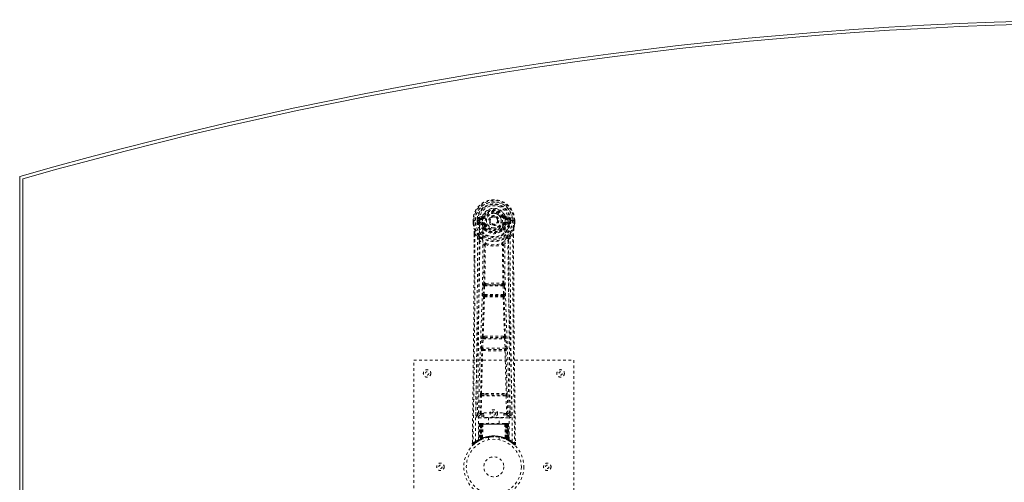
# Model space of a CAD drawing. Header units: inches. Extents: x 18.1 to 101.6, y 32.1 to 79.6.
# Tile 2 of 4: x 18.1 to 54.9, y 62.2 to 79.6. Entities that reach past the tile are written whole.
import ezdxf

# ---------------------------------------------------------------- set-up
doc = ezdxf.new("R2010")
doc.units = ezdxf.units.IN
doc.header["$MEASUREMENT"] = 0
doc.linetypes.add('SLD-Dashed', pattern=[0.075, 0.05, -0.025])
doc.linetypes.add('SLD-Solid', pattern=[0])

msp = doc.modelspace()

# ---------------------------------------------------------------- linework, layer by layer
at = {"color": 7, "linetype": 'SLD-Solid', "lineweight": 15}
for p, q in [((18.07, 37.95), (18.07, 73.7)), ((18.189, 73.611), (18.189, 38.039)), ((18.189, 38.039), (18.189, 73.611))]:
    msp.add_line(p, q, dxfattribs=at)
at = {"color": 7, "linetype": 'SLD-Dashed', "lineweight": 0}
for p, q in [((35.045, 72.059), (35.041, 72.058)), ((35.041, 72.058), (35.041, 71.942)), ((35.041, 71.942), (35.041, 71.938)), ((35.042, 72.059), (35.042, 71.942)), ((35.098, 72.058), (35.045, 72.059)), ((35.07, 72.056), (35.07, 71.942)), ((35.121, 72.058), (35.098, 72.058)), ((35.279, 72.058), (35.121, 72.058)), ((35.192, 71.985), (35.192, 72.056)), ((35.192, 71.985), (35.222, 71.986)), ((35.192, 71.985), (35.192, 71.985)), ((35.227, 72.056), (35.222, 72.056)), ((35.222, 72.056), (35.222, 71.986)), ((35.222, 71.985), (35.227, 71.967)), ((35.227, 71.977), (35.227, 72.056)), ((35.227, 71.967), (35.227, 71.977)), ((35.233, 71.94), (35.237, 71.936)), ((35.237, 71.936), (35.237, 71.935)), ((35.237, 71.936), (35.237, 71.935)), ((35.248, 71.924), (35.237, 71.935)), ((35.364, 72.199), (35.245, 72.176)), ((35.248, 71.924), (35.362, 71.904)), ((35.262, 71.988), (35.262, 71.958)), ((35.262, 71.988), (35.392, 71.988)), ((35.392, 71.933), (35.262, 71.958)), ((35.262, 71.958), (35.392, 71.958)), ((35.275, 72.14), (35.392, 72.16)), ((35.275, 72.14), (35.275, 72.11)), ((35.392, 72.14), (35.275, 72.14)), ((35.392, 72.11), (35.275, 72.11)), ((35.392, 72.16), (35.392, 72.14)), ((35.392, 72.11), (35.392, 72.14)), ((35.392, 71.988), (35.392, 71.958)), ((35.392, 71.933), (35.392, 71.958)), ((35.452, 72.204), (35.397, 72.227)), ((35.397, 72.093), (35.397, 72.095)), ((35.474, 71.903), (35.447, 71.892)), ((35.452, 72.204), (35.474, 72.194)), ((35.977, 72.049), (35.976, 72.033)), ((35.977, 72.057), (35.977, 72.049)), ((36.167, 72.194), (36.189, 72.204)), ((36.194, 71.892), (36.167, 71.903)), ((36.189, 72.204), (36.193, 72.196)), ((36.244, 72.095), (36.244, 72.093)), ((36.249, 72.16), (36.366, 72.14)), ((36.249, 72.16), (36.249, 72.14)), ((36.366, 72.14), (36.249, 72.14)), ((36.249, 72.11), (36.249, 72.14)), ((36.366, 72.11), (36.249, 72.11)), ((36.249, 71.988), (36.249, 71.958)), ((36.249, 71.988), (36.379, 71.988)), ((36.379, 71.958), (36.249, 71.933)), ((36.249, 71.933), (36.249, 71.958)), ((36.249, 71.958), (36.379, 71.958)), ((36.396, 72.176), (36.277, 72.199)), ((36.279, 71.904), (36.393, 71.924)), ((36.52, 72.058), (36.362, 72.058)), ((36.366, 72.11), (36.366, 72.14)), ((36.379, 71.958), (36.379, 71.988)), ((36.404, 71.936), (36.393, 71.924)), ((36.393, 71.924), (36.393, 71.924)), ((36.393, 71.924), (36.393, 71.924)), ((36.404, 71.936), (36.407, 71.94)), ((36.414, 72.056), (36.419, 72.056)), ((36.414, 71.977), (36.414, 72.056)), ((36.419, 71.985), (36.414, 71.967)), ((36.414, 71.967), (36.414, 71.977)), ((36.419, 71.986), (36.419, 72.056)), ((36.419, 71.986), (36.449, 71.985)), ((36.449, 72.056), (36.449, 71.985)), ((36.449, 72.056), (36.449, 72.056)), ((36.449, 71.985), (36.449, 71.985)), ((36.543, 72.058), (36.52, 72.058)), ((36.596, 72.059), (36.543, 72.058)), ((36.57, 71.942), (36.57, 72.056)), ((36.6, 72.058), (36.596, 72.059)), ((36.599, 71.942), (36.599, 72.059)), ((36.6, 72.058), (36.6, 71.942)), ((36.6, 71.938), (36.6, 71.942)), ((35.083, 71.557), (35.08, 70.633)), ((35.084, 70.633), (35.084, 71.557)), ((35.113, 71.556), (35.209, 71.44)), ((35.452, 71.742), (35.452, 71.761)), ((35.471, 71.697), (35.46, 71.714)), ((35.475, 71.766), (35.476, 71.748)), ((36.165, 71.748), (36.165, 71.766)), ((36.181, 71.714), (36.169, 71.697)), ((36.189, 71.742), (36.189, 71.761)), ((36.432, 71.44), (36.528, 71.556)), ((36.556, 71.503), (36.557, 71.557)), ((36.558, 71.557), (36.558, 71.504)), ((35.493, 71.138), (35.493, 71.138)), ((36.148, 71.138), (36.148, 71.138)), ((35.521, 69.698), (35.481, 69.698)), ((36.16, 69.698), (36.12, 69.698)), ((35.41, 69.285), (35.427, 69.602)), ((35.455, 69.283), (35.471, 69.6)), ((35.471, 69.6), (36.17, 69.6)), ((35.49, 69.644), (35.529, 69.645)), ((36.112, 69.645), (35.529, 69.645)), ((36.112, 69.645), (36.151, 69.644)), ((36.17, 69.6), (36.186, 69.283)), ((36.231, 69.285), (36.214, 69.602)), ((35.434, 69.191), (35.419, 69.195)), ((36.186, 69.283), (35.455, 69.283)), ((35.478, 69.233), (35.464, 69.238)), ((35.464, 69.238), (36.177, 69.238)), ((36.177, 69.238), (36.163, 69.233)), ((36.207, 69.191), (36.221, 69.195)), ((35.355, 67.267), (35.372, 67.62)), ((35.4, 67.265), (35.417, 67.617)), ((35.417, 67.617), (36.224, 67.617)), ((35.455, 67.714), (35.422, 67.713)), ((35.464, 67.662), (35.432, 67.662)), ((36.177, 67.662), (35.464, 67.662)), ((36.177, 67.662), (36.209, 67.662)), ((36.219, 67.713), (36.186, 67.714)), ((36.224, 67.617), (36.241, 67.265)), ((36.286, 67.267), (36.269, 67.62)), ((35.362, 67.177), (35.37, 67.174)), ((36.241, 67.265), (35.4, 67.265)), ((35.414, 67.217), (35.406, 67.22)), ((35.406, 67.22), (36.235, 67.22)), ((36.235, 67.22), (36.227, 67.217)), ((36.271, 67.174), (36.279, 67.177)), ((32.82, 66.825), (38.82, 66.825)), ((32.82, 58.825), (32.82, 66.825)), ((38.82, 66.825), (38.82, 58.825)), ((35.302, 64.822), (35.317, 65.483)), ((35.346, 64.821), (35.362, 65.482)), ((35.359, 65.567), (35.516, 65.574)), ((35.362, 65.482), (36.279, 65.482)), ((35.37, 65.523), (35.523, 65.525)), ((35.523, 65.525), (36.118, 65.525)), ((36.118, 65.525), (36.271, 65.523)), ((36.125, 65.574), (36.282, 65.567)), ((36.279, 65.482), (36.294, 64.821)), ((36.339, 64.822), (36.324, 65.483)), ((35.212, 65.055), (35.208, 64.767)), ((36.433, 64.767), (36.429, 65.055)), ((35.208, 64.765), (35.209, 64.757)), ((35.253, 64.719), (35.253, 64.659)), ((35.44, 64.719), (35.253, 64.719)), ((35.253, 64.659), (36.388, 64.659)), ((35.346, 64.776), (35.346, 64.821)), ((35.346, 64.821), (35.44, 64.821)), ((35.346, 64.776), (35.44, 64.776)), ((35.44, 64.852), (36.19, 64.852)), ((35.44, 64.672), (35.44, 64.852)), ((36.19, 64.672), (35.44, 64.672)), ((35.625, 64.672), (35.625, 64.45)), ((36.015, 64.45), (36.015, 64.672)), ((36.19, 64.852), (36.19, 64.672)), ((36.19, 64.821), (36.294, 64.821)), ((36.19, 64.776), (36.294, 64.776)), ((36.388, 64.719), (36.19, 64.719)), ((36.294, 64.776), (36.294, 64.821)), ((36.388, 64.659), (36.388, 64.719)), ((36.432, 64.757), (36.433, 64.765)), ((35.275, 64.421), (35.253, 63.815)), ((35.288, 64.421), (35.267, 63.823)), ((35.288, 64.421), (35.275, 64.421)), ((35.309, 64.424), (35.286, 63.831)), ((35.306, 64.421), (35.286, 63.834)), ((35.373, 64.421), (35.306, 64.421)), ((35.314, 64.421), (35.313, 63.864)), ((35.321, 64.45), (35.314, 64.45)), ((35.321, 64.421), (35.314, 64.421)), ((35.328, 64.45), (35.318, 64.45)), ((35.321, 64.421), (36.32, 64.421)), ((35.321, 63.868), (35.321, 64.421)), ((35.327, 63.87), (35.327, 64.421)), ((35.327, 64.421), (35.334, 64.421)), ((35.334, 64.45), (35.328, 64.45)), ((35.334, 64.421), (35.334, 63.874)), ((36.307, 64.421), (35.334, 64.421)), ((35.39, 64.45), (35.336, 64.45)), ((35.346, 64.421), (35.345, 63.879)), ((35.352, 64.45), (35.346, 64.45)), ((35.352, 64.421), (35.346, 64.421)), ((35.352, 64.45), (35.39, 64.45)), ((35.352, 64.421), (36.289, 64.421)), ((35.352, 63.882), (35.352, 64.421)), ((35.354, 63.87), (35.373, 64.421)), ((35.374, 64.421), (35.355, 63.87)), ((35.373, 64.421), (35.374, 64.421)), ((35.404, 64.421), (35.4, 63.899)), ((35.412, 64.45), (35.404, 64.45)), ((36.236, 64.421), (35.404, 64.421)), ((36.229, 64.45), (35.412, 64.45)), ((36.237, 64.45), (36.229, 64.45)), ((36.236, 64.421), (36.241, 63.899)), ((36.305, 64.45), (36.251, 64.45)), ((36.251, 64.45), (36.289, 64.45)), ((36.286, 63.87), (36.267, 64.421)), ((36.267, 64.421), (36.267, 64.421)), ((36.267, 64.421), (36.287, 63.87)), ((36.335, 64.421), (36.267, 64.421)), ((36.295, 64.45), (36.289, 64.45)), ((36.295, 64.421), (36.289, 64.421)), ((36.289, 64.421), (36.289, 63.882)), ((36.296, 63.879), (36.295, 64.421)), ((36.313, 64.45), (36.307, 64.45)), ((36.307, 63.874), (36.307, 64.421)), ((36.307, 64.421), (36.314, 64.421)), ((36.323, 64.45), (36.313, 64.45)), ((36.314, 64.421), (36.314, 63.87)), ((36.327, 64.45), (36.319, 64.45)), ((36.327, 64.421), (36.32, 64.421)), ((36.32, 64.421), (36.32, 63.868)), ((36.328, 63.864), (36.327, 64.421)), ((36.355, 63.831), (36.332, 64.424)), ((36.335, 64.421), (36.355, 63.834)), ((36.353, 64.421), (36.374, 63.823)), ((36.366, 64.421), (36.353, 64.421)), ((36.366, 64.421), (36.387, 63.815)), ((35.239, 63.791), (35.252, 63.799)), ((35.253, 63.815), (35.267, 63.823)), ((35.27, 63.809), (35.337, 63.843)), ((35.286, 63.834), (35.354, 63.87)), ((35.313, 63.864), (35.321, 63.868)), ((35.326, 63.838), (35.313, 63.864)), ((35.326, 63.838), (35.317, 63.834)), ((35.333, 63.842), (35.326, 63.838)), ((35.334, 63.874), (35.327, 63.87)), ((35.339, 63.844), (35.327, 63.87)), ((35.331, 63.84), (35.339, 63.844)), ((35.346, 63.847), (35.334, 63.874)), ((35.337, 63.843), (35.338, 63.844)), ((35.338, 63.844), (35.345, 63.847)), ((35.345, 63.879), (35.352, 63.882)), ((35.357, 63.853), (35.345, 63.879)), ((35.355, 63.87), (35.354, 63.87)), ((35.363, 63.855), (35.357, 63.853)), ((35.62, 63.932), (35.62, 63.836)), ((36.02, 63.836), (36.02, 63.932)), ((36.289, 63.882), (36.277, 63.855)), ((36.284, 63.853), (36.277, 63.855)), ((36.296, 63.879), (36.284, 63.853)), ((36.287, 63.87), (36.286, 63.87)), ((36.287, 63.87), (36.355, 63.834)), ((36.289, 63.882), (36.296, 63.879)), ((36.307, 63.874), (36.295, 63.847)), ((36.314, 63.87), (36.302, 63.844)), ((36.303, 63.844), (36.304, 63.843)), ((36.304, 63.843), (36.318, 63.836)), ((36.314, 63.87), (36.307, 63.874)), ((36.32, 63.868), (36.308, 63.842)), ((36.315, 63.838), (36.308, 63.842)), ((36.328, 63.864), (36.315, 63.838)), ((36.341, 63.825), (36.315, 63.838)), ((36.32, 63.868), (36.328, 63.864)), ((36.335, 63.827), (36.37, 63.809)), ((36.374, 63.823), (36.387, 63.815)), ((36.383, 63.803), (36.396, 63.795)), ((36.389, 63.799), (36.402, 63.791)), ((35.015, 63.75), (35.014, 63.684)), ((35.015, 63.75), (35.014, 63.683)), ((35.014, 63.683), (35.044, 63.683)), ((35.016, 63.747), (35.015, 63.683)), ((35.063, 63.662), (35.105, 63.696)), ((36.536, 63.696), (36.578, 63.662)), ((36.597, 63.683), (36.577, 63.661)), ((36.627, 63.684), (36.626, 63.751))]:
    msp.add_line(p, q, dxfattribs=at)
at = {"color": 7, "linetype": 'SLD-Dashed', "lineweight": 0, "flags": 128}
for points in [[(35.397, 72.095), (35.403, 72.172), (35.426, 72.246), (35.465, 72.315), (35.519, 72.375), (35.584, 72.424), (35.658, 72.46), (35.738, 72.482), (35.82, 72.489), (35.903, 72.482), (35.983, 72.46), (36.057, 72.424), (36.122, 72.375), (36.176, 72.315), (36.215, 72.246), (36.238, 72.172), (36.244, 72.095)], [(35.041, 72.058), (35.041, 72.058), (35.042, 72.058), (35.044, 72.058), (35.048, 72.057), (35.052, 72.057), (35.058, 72.057), (35.064, 72.056), (35.07, 72.056)], [(35.041, 71.942), (35.054, 71.845), (35.07, 71.768)], [(35.041, 71.938), (35.042, 71.938), (35.044, 71.938), (35.047, 71.939), (35.05, 71.939), (35.055, 71.94), (35.06, 71.941), (35.065, 71.941), (35.07, 71.942)], [(35.07, 71.942), (35.064, 71.942), (35.058, 71.942), (35.052, 71.942), (35.048, 71.942), (35.044, 71.942), (35.042, 71.942), (35.041, 71.942), (35.041, 71.942)], [(35.041, 71.938), (35.053, 71.848), (35.071, 71.757)], [(35.133, 63.777), (35.14, 64.824), (35.159, 65.869), (35.189, 66.911), (35.224, 67.949), (35.258, 68.983), (35.283, 70.013), (35.292, 71.038), (35.279, 72.058)], [(35.222, 71.985), (35.222, 71.986), (35.222, 71.986)], [(35.227, 71.977), (35.243, 71.985), (35.262, 71.988)], [(35.275, 72.11), (35.252, 72.114), (35.232, 72.127)], [(35.242, 63.833), (35.25, 64.877), (35.272, 65.92), (35.303, 66.96), (35.341, 67.995), (35.377, 69.026), (35.403, 70.053), (35.411, 71.075), (35.397, 72.092)], [(35.39, 71.881), (35.376, 71.898), (35.362, 71.904)], [(35.452, 71.761), (35.419, 71.813), (35.39, 71.881)], [(35.392, 72.16), (35.429, 72.174), (35.442, 72.188)], [(35.442, 72.188), (35.447, 72.195), (35.452, 72.204)], [(35.447, 71.892), (35.474, 71.828), (35.504, 71.779)], [(35.501, 72.183), (35.496, 72.185), (35.491, 72.187), (35.486, 72.189), (35.482, 72.191), (35.479, 72.192), (35.476, 72.193), (35.474, 72.194), (35.474, 72.194)], [(35.501, 71.915), (35.496, 71.913), (35.491, 71.91), (35.486, 71.908), (35.482, 71.907), (35.479, 71.905), (35.476, 71.904), (35.474, 71.903), (35.474, 71.903)], [(36.137, 71.779), (36.167, 71.828), (36.194, 71.892)], [(36.139, 72.183), (36.145, 72.185), (36.15, 72.187), (36.155, 72.189), (36.159, 72.191), (36.162, 72.192), (36.165, 72.193), (36.166, 72.194), (36.167, 72.194)], [(36.139, 71.915), (36.145, 71.913), (36.15, 71.91), (36.155, 71.908), (36.159, 71.907), (36.162, 71.905), (36.165, 71.904), (36.166, 71.903), (36.167, 71.903)], [(36.189, 71.761), (36.221, 71.813), (36.251, 71.881)], [(36.399, 63.833), (36.39, 64.877), (36.369, 65.921), (36.337, 66.96), (36.3, 67.996), (36.264, 69.027), (36.237, 70.054), (36.229, 71.076), (36.244, 72.092)], [(36.251, 71.881), (36.265, 71.898), (36.279, 71.904)], [(36.508, 63.777), (36.501, 64.824), (36.481, 65.869), (36.452, 66.911), (36.417, 67.949), (36.383, 68.983), (36.357, 70.013), (36.349, 71.038), (36.361, 72.058)], [(36.409, 72.127), (36.389, 72.114), (36.366, 72.11)], [(36.379, 71.988), (36.397, 71.985), (36.414, 71.977)], [(36.419, 72.056), (36.423, 72.056), (36.429, 72.056), (36.439, 72.056), (36.449, 72.056)], [(36.419, 71.986), (36.419, 71.986), (36.419, 71.985)], [(36.569, 71.757), (36.586, 71.837), (36.6, 71.938)], [(36.57, 72.056), (36.577, 72.056), (36.583, 72.057), (36.588, 72.057), (36.593, 72.057), (36.597, 72.058), (36.599, 72.058), (36.6, 72.058), (36.6, 72.058)], [(36.6, 71.942), (36.6, 71.942), (36.599, 71.942), (36.597, 71.942), (36.593, 71.942), (36.588, 71.942), (36.583, 71.942), (36.577, 71.942), (36.57, 71.942)], [(36.6, 71.938), (36.599, 71.938), (36.597, 71.938), (36.594, 71.939), (36.59, 71.939), (36.586, 71.94), (36.581, 71.941), (36.576, 71.941), (36.57, 71.942)], [(36.6, 71.942), (36.587, 71.845), (36.571, 71.768)], [(35.113, 71.556), (35.111, 70.09), (35.102, 68.618), (35.088, 67.171), (35.085, 66.95), (35.082, 66.72), (35.08, 66.517), (35.078, 66.318), (35.075, 66.103), (35.073, 65.953), (35.071, 65.796), (35.069, 65.639), (35.067, 65.522), (35.066, 65.382), (35.064, 65.22), (35.059, 64.888), (35.057, 64.683), (35.053, 64.428), (35.05, 64.167), (35.047, 63.919), (35.044, 63.683)], [(35.07, 71.768), (35.07, 71.763), (35.071, 71.757)], [(35.251, 71.479), (35.15, 71.603), (35.071, 71.757)], [(35.083, 71.557), (35.083, 71.557), (35.084, 71.557), (35.086, 71.556), (35.09, 71.556), (35.095, 71.556), (35.101, 71.556), (35.107, 71.556), (35.113, 71.556)], [(35.471, 71.697), (35.546, 71.638), (35.603, 71.609)], [(36.038, 71.609), (36.095, 71.638), (36.169, 71.697)], [(36.39, 71.479), (36.49, 71.604), (36.569, 71.757)], [(36.528, 71.556), (36.534, 71.556), (36.54, 71.556), (36.546, 71.556), (36.551, 71.556), (36.555, 71.556), (36.557, 71.557), (36.558, 71.557), (36.558, 71.557)], [(36.528, 71.556), (36.53, 70.092), (36.539, 68.618), (36.553, 67.171), (36.556, 66.924), (36.559, 66.666), (36.562, 66.45), (36.564, 66.221), (36.568, 65.971), (36.571, 65.7), (36.574, 65.482), (36.577, 65.219), (36.581, 64.896), (36.584, 64.685), (36.588, 64.427), (36.591, 64.165), (36.594, 63.917), (36.597, 63.683)], [(36.569, 71.757), (36.571, 71.763), (36.571, 71.768)], [(35.209, 71.44), (35.208, 70.92), (35.207, 70.387), (35.204, 69.842), (35.201, 69.327), (35.196, 68.797), (35.191, 68.245), (35.186, 67.756), (35.183, 67.499), (35.18, 67.226), (35.176, 66.937), (35.172, 66.633), (35.169, 66.358), (35.166, 66.117), (35.163, 65.926), (35.16, 65.711), (35.157, 65.47), (35.154, 65.245), (35.151, 65.052), (35.149, 64.892), (35.148, 64.765)], [(35.268, 71.327), (35.354, 71.227), (35.455, 71.139)], [(35.346, 71.391), (35.356, 71.382), (35.361, 71.376)], [(35.503, 71.149), (35.498, 71.158), (35.491, 71.164), (35.483, 71.167), (35.475, 71.167), (35.468, 71.164), (35.461, 71.158), (35.457, 71.149), (35.455, 71.139)], [(35.493, 71.138), (35.492, 70.419), (35.481, 69.698)], [(36.186, 71.139), (36.184, 71.149), (36.18, 71.158), (36.173, 71.164), (36.166, 71.167), (36.158, 71.167), (36.15, 71.164), (36.143, 71.158), (36.138, 71.149)], [(36.16, 69.698), (36.149, 70.419), (36.148, 71.138)], [(36.186, 71.139), (36.286, 71.227), (36.373, 71.327)], [(36.28, 71.376), (36.285, 71.382), (36.295, 71.391)], [(36.493, 64.765), (36.491, 64.901), (36.489, 65.073), (36.486, 65.282), (36.483, 65.527), (36.48, 65.776), (36.477, 65.995), (36.475, 66.149), (36.473, 66.287), (36.471, 66.408), (36.469, 66.564), (36.467, 66.727), (36.465, 66.883), (36.456, 67.696), (36.447, 68.514), (36.439, 69.487), (36.434, 70.477), (36.432, 71.44)], [(36.558, 71.504), (36.566, 68.934), (36.593, 66.309), (36.627, 63.683)], [(35.445, 69.692), (35.456, 70.412), (35.457, 71.13)], [(36.195, 69.692), (36.185, 70.412), (36.184, 71.13)], [(35.08, 70.633), (35.075, 68.934), (35.047, 66.309), (35.015, 63.75)], [(35.521, 69.698), (35.82, 69.7), (36.12, 69.698)], [(35.427, 69.602), (35.432, 69.602), (35.442, 69.601), (35.456, 69.601), (35.471, 69.6)], [(35.49, 69.644), (35.489, 69.644), (35.487, 69.643), (35.484, 69.64), (35.478, 69.63), (35.474, 69.616), (35.471, 69.6)], [(35.529, 69.645), (35.82, 69.646), (36.112, 69.645)], [(36.17, 69.6), (36.185, 69.601), (36.199, 69.601), (36.209, 69.602), (36.214, 69.602)], [(35.387, 67.709), (35.412, 68.451), (35.434, 69.191)], [(35.41, 69.285), (35.415, 69.285), (35.426, 69.284), (35.44, 69.283), (35.455, 69.283)], [(35.422, 67.713), (35.447, 68.456), (35.469, 69.196)], [(35.464, 69.238), (35.459, 69.241), (35.455, 69.251), (35.454, 69.258), (35.454, 69.266), (35.454, 69.274), (35.455, 69.283)], [(36.171, 69.196), (36.194, 68.456), (36.219, 67.713)], [(36.186, 69.283), (36.187, 69.274), (36.187, 69.266), (36.186, 69.258), (36.185, 69.251), (36.182, 69.241), (36.177, 69.238)], [(36.186, 69.283), (36.201, 69.283), (36.215, 69.284), (36.226, 69.285), (36.231, 69.285)], [(36.253, 67.709), (36.229, 68.451), (36.207, 69.191)], [(35.372, 67.62), (35.375, 67.652), (35.375, 67.654)], [(35.372, 67.62), (35.377, 67.619), (35.387, 67.619), (35.402, 67.618), (35.417, 67.617)], [(36.224, 67.617), (36.239, 67.618), (36.254, 67.619), (36.264, 67.619), (36.269, 67.62)], [(36.269, 67.62), (36.266, 67.652), (36.266, 67.654)], [(35.326, 65.565), (35.345, 66.371), (35.37, 67.174)], [(35.355, 67.267), (35.36, 67.267), (35.37, 67.266), (35.385, 67.266), (35.4, 67.265)], [(35.359, 65.567), (35.379, 66.374), (35.404, 67.177)], [(36.237, 67.177), (36.262, 66.374), (36.282, 65.567)], [(36.241, 67.265), (36.256, 67.266), (36.271, 67.266), (36.281, 67.267), (36.286, 67.267)], [(36.315, 65.565), (36.295, 66.371), (36.271, 67.174)], [(35.317, 65.483), (35.322, 65.483), (35.332, 65.483), (35.347, 65.483), (35.362, 65.482)], [(35.516, 65.574), (35.82, 65.574), (36.125, 65.574)], [(35.523, 65.525), (35.82, 65.525), (36.118, 65.525)], [(36.279, 65.482), (36.294, 65.483), (36.309, 65.483), (36.319, 65.483), (36.324, 65.483)], [(35.302, 64.822), (35.232, 64.793), (35.208, 64.765)], [(35.253, 64.719), (35.277, 64.748), (35.346, 64.776)], [(35.302, 64.822), (35.306, 64.822), (35.316, 64.822), (35.33, 64.821), (35.346, 64.821)], [(36.294, 64.821), (36.31, 64.821), (36.324, 64.822), (36.334, 64.822), (36.339, 64.822)], [(36.294, 64.776), (36.364, 64.748), (36.388, 64.719)], [(36.433, 64.765), (36.409, 64.793), (36.339, 64.822)], [(35.275, 64.421), (35.277, 64.421), (35.286, 64.421), (35.299, 64.421), (35.314, 64.421)], [(35.327, 64.421), (35.312, 64.421), (35.3, 64.421), (35.291, 64.421), (35.288, 64.421)], [(35.306, 64.421), (35.306, 64.421), (35.308, 64.421), (35.312, 64.421), (35.317, 64.421), (35.323, 64.421), (35.33, 64.421), (35.338, 64.421), (35.346, 64.421)], [(35.404, 64.421), (35.393, 64.421), (35.384, 64.421), (35.377, 64.421), (35.374, 64.421)], [(36.267, 64.421), (36.263, 64.421), (36.257, 64.421), (36.248, 64.421), (36.236, 64.421)], [(36.295, 64.421), (36.303, 64.421), (36.311, 64.421), (36.318, 64.421), (36.324, 64.421), (36.329, 64.421), (36.332, 64.421), (36.334, 64.421), (36.335, 64.421)], [(36.305, 64.45), (36.305, 64.45), (36.303, 64.45)], [(36.353, 64.421), (36.349, 64.421), (36.341, 64.421), (36.328, 64.421), (36.314, 64.421)], [(36.327, 64.421), (36.342, 64.421), (36.355, 64.421), (36.363, 64.421), (36.366, 64.421)], [(36.335, 64.42), (36.334, 64.427), (36.333, 64.429)], [(35.181, 63.752), (35.23, 63.785), (35.275, 63.811)], [(35.321, 63.868), (35.326, 63.858), (35.33, 63.849), (35.332, 63.844), (35.333, 63.842)], [(35.352, 63.882), (35.356, 63.872), (35.36, 63.863), (35.362, 63.857), (35.363, 63.855)], [(35.623, 63.932), (35.622, 63.932), (35.639, 63.935), (35.677, 63.941), (35.732, 63.946), (35.796, 63.949), (35.82, 63.95)], [(36.357, 63.826), (36.355, 63.832), (36.355, 63.834)], [(36.371, 63.808), (36.411, 63.785), (36.46, 63.753)], [(36.394, 63.798), (36.387, 63.809), (36.383, 63.823)], [(35.017, 63.684), (35.019, 63.676), (35.022, 63.668), (35.027, 63.662), (35.034, 63.657), (35.041, 63.654), (35.048, 63.653), (35.055, 63.655), (35.062, 63.659)], [(35.064, 63.661), (35.097, 63.689), (35.105, 63.696)], [(36.579, 63.663), (36.586, 63.659), (36.594, 63.657), (36.602, 63.657), (36.61, 63.658), (36.617, 63.661), (36.622, 63.667), (36.625, 63.673), (36.627, 63.681)], [(36.627, 63.683), (36.626, 63.684), (36.625, 63.684), (36.618, 63.683), (36.609, 63.683), (36.603, 63.683), (36.597, 63.683)]]:
    msp.add_lwpolyline(points, dxfattribs=at)
at = {"color": 7, "linetype": 'SLD-Dashed', "lineweight": 0}
for centre, radius in [((35.82, 72.049), 0.7), ((35.82, 72.049), 0.69), ((35.82, 72.049), 0.623), ((35.82, 72.049), 0.32), ((35.82, 72.049), 0.275), ((35.82, 72.049), 0.187), ((35.82, 72.049), 0.157), ((35.82, 72.049), 0.142), ((35.82, 72.049), 0.14), ((35.82, 72.049), 0.138), ((33.32, 66.325), 0.14), ((33.32, 66.325), 0.0625), ((38.32, 66.325), 0.14), ((38.32, 66.325), 0.0625), ((35.82, 64.825), 0.14), ((35.82, 64.825), 0.0625), ((35.82, 62.825), 1.125), ((35.82, 62.825), 1.03), ((35.82, 62.825), 0.375), ((33.82, 62.825), 0.141), ((33.82, 62.825), 0.0625), ((37.82, 62.825), 0.141), ((37.82, 62.825), 0.0625)]:
    msp.add_circle(centre, radius, dxfattribs=at)
at = {"color": 7, "linetype": 'SLD-Solid', "lineweight": 15}
for radius, start, end in [(151.283, 73.98003, 106.01997), (151.165, 74.01375, 105.98625), (151.165, 74.01375, 105.98625)]:
    msp.add_arc((59.82, -71.709), radius, start, end, dxfattribs=at)
at = {"color": 7, "linetype": 'SLD-Dashed', "lineweight": 0}
for centre, radius, start, end in [((35.82, 72.049), 0.78, 0, 179.3038), ((35.82, 72.049), 0.78, 0.7166, 179.2834), ((35.82, 72.049), 0.75, 0.5685, 179.4315), ((35.82, 72.049), 0.629, 0.6528, 179.3472), ((35.82, 72.049), 0.599, 0.6527, 179.3473), ((35.82, 72.064), 0.541, 359.35, 180.65), ((35.82, 72.049), 0.459, 22.774, 157.226), ((35.82, 72.049), 0.4, 22.774, 157.226), ((35.82, 72.049), 0.376, 22.774, 157.226), ((35.82, 72.049), 0.346, 22.7741, 157.2259), ((35.82, 72.049), 0.275, 82.5717, 262.572), ((35.82, 72.049), 0.275, 262.5718, 82.5719), ((35.07, 71.942), 0.03, 180.0028, 185.051), ((35.82, 72.049), 0.787, 188.0937, 351.9063), ((35.82, 72.049), 0.758, 188.0936, 351.9064), ((35.219, 73.104), 1.049, 268.537, 270.1563), ((35.82, 72.049), 0.632, 185.8273, 354.1727), ((35.82, 72.049), 0.602, 186.0327, 353.9673), ((35.82, 72.049), 0.593, 172.3909, 179.3289), ((35.313, 71.974), 0.0862, 184.5588, 202.7057), ((35.436, 72.1), 0.206, 158.3414, 172.337), ((35.261, 71.927), 0.0306, 89.0684, 154.5781), ((35.69, 72.145), 0.499, 204.8892, 243.9927), ((35.274, 72.17), 0.0299, 167.8898, 271.9561), ((35.628, 72.146), 0.44, 210.2256, 246.4281), ((35.398, 71.871), 0.221, 90.3108, 122.517), ((35.392, 72.19), 0.0301, 162.3481, 268.5759), ((35.392, 71.903), 0.0299, 91.0964, 178.7798), ((35.355, 72.244), 0.0454, 281.2539, 337.5691), ((35.42, 71.876), 0.031, 31.5694, 169.9032), ((35.392, 72.229), 0.089, 270, 337.226), ((35.392, 72.229), 0.119, 269.9994, 337.2262), ((35.392, 71.869), 0.119, 22.7738, 90.0006), ((35.392, 71.869), 0.089, 22.774, 90), ((35.386, 71.868), 0.0649, 21.3178, 85.0804), ((35.82, 72.049), 0.376, 202.774, 337.226), ((35.82, 72.049), 0.346, 202.7741, 337.2259), ((35.82, 72.049), 0.157, 245.2931, 290.0155), ((36.249, 72.229), 0.119, 202.7738, 270.0006), ((36.249, 71.869), 0.119, 89.9994, 157.2262), ((36.249, 72.229), 0.089, 202.774, 270), ((36.249, 71.869), 0.089, 90, 157.226), ((35.956, 72.14), 0.492, 295.7076, 335.4804), ((36.787, 70.855), 1.475, 111.6208, 113.9257), ((36.012, 72.147), 0.441, 293.5931, 329.7441), ((36.255, 72.231), 0.0715, 209.6357, 265.2038), ((36.255, 71.868), 0.0649, 94.9221, 158.682), ((36.221, 71.875), 0.031, 10.1753, 148.3511), ((36.286, 72.244), 0.0454, 202.4854, 258.6876), ((36.238, 71.86), 0.233, 58.0395, 88.592), ((36.248, 72.19), 0.0301, 271.4239, 17.6521), ((36.249, 71.903), 0.0299, 1.1693, 88.9545), ((36.367, 72.17), 0.0299, 268.048, 12.1061), ((36.38, 71.927), 0.0306, 25.4314, 90.9265), ((36.205, 72.1), 0.206, 7.6598, 21.6566), ((36.299, 71.981), 0.116, 339.6356, 353.1095), ((35.82, 72.049), 0.593, 0.6711, 7.6091), ((33.897, 71.587), 1.187, 358.5707, 8.7912), ((31.595, 70.939), 3.571, 9.9444, 13.2506), ((35.482, 71.758), 0.0305, 44.5476, 174.2874), ((35.474, 71.721), 0.0459, 88.3076, 118.8642), ((35.474, 71.702), 0.046, 88.2965, 118.8), ((35.497, 71.739), 0.0449, 175.0908, 213.9401), ((35.511, 71.693), 0.0396, 127.1317, 174.8145), ((35.502, 71.744), 0.0347, 87.2648, 140.6081), ((35.82, 72.061), 0.453, 220.4509, 319.5491), ((35.509, 71.749), 0.033, 181.8927, 228.3761), ((35.82, 72.088), 0.494, 227.4886, 312.5114), ((35.82, 72.042), 0.411, 219.7061, 320.2939), ((35.82, 72.029), 0.473, 242.6143, 297.3857), ((36.159, 71.758), 0.0305, 5.7183, 135.4482), ((36.139, 71.744), 0.0347, 39.391, 92.7361), ((36.132, 71.749), 0.033, 311.6147, 358.1165), ((36.13, 71.693), 0.0396, 5.1663, 52.8895), ((36.167, 71.721), 0.0459, 61.1315, 91.6994), ((36.166, 71.702), 0.046, 61.1956, 91.7052), ((36.144, 71.739), 0.0448, 326.224, 4.9372), ((40.044, 70.939), 3.57, 166.7479, 170.0557), ((37.745, 71.587), 1.187, 171.2124, 181.427), ((-464.244, 72.645), 499.514, 359.09606, 359.84883), ((35.542, 71.122), 0.461, 129.1734, 136.3362), ((30.492, 68.897), 5.359, 26.9679, 28.3324), ((36.801, 73.057), 2.212, 225.5081, 228.8686), ((35.329, 71.325), 0.0608, 58.0035, 177.4261), ((36.093, 71.888), 0.893, 214.9894, 231.1469), ((35.515, 71.134), 0.0608, 73.7745, 175.9548), ((35.444, 71.131), 0.0133, 356.8232, 33.94), ((35.49, 71.067), 0.0708, 87.2818, 117.2831), ((35.506, 71.137), 0.0128, 102.3466, 173.3655), ((35.575, 71.132), 0.0738, 124.9754, 166.7628), ((35.82, 72.062), 0.966, 250.819, 289.1817), ((35.82, 71.986), 0.844, 250.0606, 289.9394), ((35.548, 71.888), 0.893, 308.8519, 325.0118), ((36.125, 71.134), 0.0608, 4.0438, 106.2253), ((36.066, 71.132), 0.0738, 13.2447, 55.0171), ((36.135, 71.137), 0.0128, 6.6303, 77.6709), ((36.151, 71.067), 0.0709, 62.7194, 92.7121), ((36.197, 71.131), 0.0134, 146.0978, 183.2826), ((36.312, 71.325), 0.0608, 2.5707, 122.0031), ((34.84, 73.057), 2.212, 311.1314, 314.4919), ((41.151, 68.896), 5.362, 151.6679, 153.0319), ((535.897, 72.645), 499.526, 180.15119, 180.90395), ((36.099, 71.122), 0.461, 43.6608, 50.8261), ((35.607, 69.611), 0.181, 153.539, 182.7707), ((35.475, 69.624), 0.0735, 85.5134, 114.1482), ((35.491, 69.69), 0.0457, 178.2719, 268.1472), ((35.584, 69.687), 0.104, 173.8569, 204.0358), ((35.621, 69.685), 0.1, 172.2265, 203.4794), ((36.02, 69.685), 0.1, 336.5206, 7.7735), ((36.057, 69.687), 0.104, 335.9741, 6.1332), ((36.15, 69.69), 0.0457, 271.8537, 1.7302), ((36.165, 69.625), 0.073, 65.7423, 94.5999), ((36.034, 69.611), 0.181, 357.2211, 26.4659), ((36.112, 69.602), 0.0575, 357.8289, 47.5822), ((35.571, 69.256), 0.163, 169.7813, 201.8713), ((35.464, 69.192), 0.0451, 90.8645, 176.7672), ((35.479, 69.188), 0.0451, 90.8961, 176.6076), ((35.463, 69.122), 0.0749, 85.0958, 112.9473), ((35.526, 69.202), 0.0574, 147.5049, 185.9269), ((35.82, 106.569), 37.374, 269.4617, 270.5382), ((35.82, 101.822), 32.591, 269.398, 270.602), ((36.162, 69.188), 0.0451, 3.3896, 89.1037), ((36.114, 69.202), 0.0579, 354.2277, 32.3406), ((36.178, 69.121), 0.075, 67.0708, 94.8931), ((36.176, 69.192), 0.0451, 3.2266, 89.1386), ((36.07, 69.256), 0.163, 338.1241, 10.2234), ((35.511, 67.652), 0.136, 155.3347, 179.2499), ((35.415, 67.629), 0.0843, 84.871, 108.7987), ((35.432, 67.708), 0.0448, 177.9356, 222.9044), ((35.432, 67.705), 0.0424, 220.4243, 270.4391), ((35.485, 67.619), 0.068, 141.1104, 181.6279), ((35.508, 67.703), 0.0869, 173.46, 208.3396), ((35.535, 67.702), 0.0814, 171.24, 208.6966), ((35.82, 34.93), 32.786, 89.3606, 90.6394), ((35.82, 34.3), 33.365, 89.3872, 90.6128), ((36.106, 67.702), 0.0814, 331.3062, 8.7577), ((36.133, 67.703), 0.0867, 331.6287, 6.5726), ((36.208, 67.708), 0.0456, 271.257, 1.8237), ((36.156, 67.619), 0.068, 358.3649, 38.9013), ((36.226, 67.63), 0.0837, 71.1218, 95.2097), ((36.13, 67.652), 0.136, 0.7187, 24.7068), ((35.562, 67.236), 0.209, 171.5832, 196.4967), ((35.407, 67.175), 0.0451, 90.5933, 177.0795), ((35.415, 67.171), 0.0451, 90.62, 177.0137), ((35.396, 67.087), 0.0908, 85.1432, 107.0296), ((35.454, 67.25), 0.0563, 164.2658, 211.7614), ((35.458, 67.184), 0.0546, 143.5259, 186.9851), ((35.82, 103.818), 36.643, 269.3488, 270.6511), ((35.82, 100.028), 32.814, 269.2909, 270.7091), ((36.226, 67.171), 0.0451, 2.9874, 89.3788), ((36.182, 67.184), 0.055, 353.1643, 36.3311), ((36.187, 67.25), 0.0564, 328.2467, 15.732), ((36.234, 67.175), 0.0451, 2.9188, 89.4054), ((36.245, 67.087), 0.091, 72.9993, 94.8409), ((36.079, 67.236), 0.209, 343.5056, 8.4145), ((35.719, 65.483), 0.401, 168.1481, 179.9208), ((35.351, 65.429), 0.139, 86.8578, 100.619), ((35.371, 65.569), 0.0456, 184.1717, 268.2469), ((35.47, 65.571), 0.111, 181.7785, 205.6674), ((35.467, 65.483), 0.105, 157.5279, 180.3652), ((35.604, 65.562), 0.0889, 172.3717, 204.389), ((36.037, 65.562), 0.0889, 335.606, 7.6333), ((36.172, 65.571), 0.109, 334.2037, 358.3505), ((36.27, 65.569), 0.0456, 271.7529, 355.8255), ((36.174, 65.483), 0.105, 359.6304, 22.4765), ((36.289, 65.427), 0.141, 79.4677, 93.056), ((35.922, 65.483), 0.401, 0.0763, 11.8383), ((35.183, 66.361), 1.596, 268.7146, 270.8686), ((35.253, 64.764), 0.105, 179.2621, 269.995), ((35.251, 64.761), 0.0423, 186.5645, 271.9657), ((35.347, 64.821), 0.0451, 179.0371, 269.5683), ((36.294, 64.821), 0.0451, 270.4296, 0.9026), ((36.388, 64.764), 0.105, 270.0037, 0.7379), ((36.39, 64.761), 0.0423, 268.0381, 353.4287), ((36.457, 66.362), 1.597, 269.1326, 271.2848), ((35.305, 64.42), 0.03, 90.004, 178.0066), ((35.335, 64.377), 0.0742, 106.7363, 144.0518), ((35.318, 64.42), 0.03, 90.028, 178.032), ((35.332, 64.285), 0.163, 91.7029, 100.628), ((35.336, 64.42), 0.03, 90.0611, 178.0707), ((35.341, 64.414), 0.0356, 82.0649, 170.2959), ((35.733, 64.428), 0.412, 176.9652, 180.9918), ((35.92, 64.427), 0.593, 177.984, 180.5921), ((35.759, 64.428), 0.426, 177.0576, 180.9551), ((35.79, 64.428), 0.444, 177.1767, 180.9102), ((35.797, 64.428), 0.446, 177.1812, 180.9057), ((35.403, 64.42), 0.0299, 90.1884, 178.2045), ((35.404, 64.42), 0.0299, 90.1884, 178.2001), ((35.441, 64.427), 0.0369, 141.8628, 189.6676), ((36.202, 64.427), 0.0354, 349.2853, 39.1931), ((36.237, 64.42), 0.0299, 1.7955, 89.8161), ((36.238, 64.42), 0.0299, 1.7999, 89.8116), ((35.844, 64.428), 0.445, 359.0839, 2.8106), ((35.85, 64.428), 0.446, 359.0943, 2.8188), ((36.305, 64.42), 0.03, 1.9319, 89.9363), ((35.882, 64.428), 0.425, 359.0403, 2.947), ((35.734, 64.427), 0.58, 359.3772, 2.0467), ((36.309, 64.282), 0.166, 79.597, 88.3426), ((35.907, 64.428), 0.413, 359.0175, 3.0348), ((36.323, 64.42), 0.03, 1.9654, 89.9746), ((36.305, 64.377), 0.0742, 35.9505, 73.2581), ((36.336, 64.42), 0.03, 1.9934, 89.996), ((35.821, 62.782), 1.21, 124.6708, 131.8375), ((35.82, 62.824), 1.158, 47.8705, 132.1289), ((35.808, 62.586), 1.369, 114.4308, 119.5498), ((35.163, 63.777), 0.03, 180.1675, 304.0697), ((35.82, 62.826), 1.126, 119.5079, 124.6515), ((35.223, 63.816), 0.03, 301.0493, 358.0082), ((35.82, 62.793), 1.19, 60.8884, 119.1116), ((35.283, 63.845), 0.0429, 196.9804, 245.8303), ((35.237, 63.824), 0.0299, 300.2763, 358.0883), ((35.806, 62.85), 1.098, 118.6319, 120.2648), ((35.802, 63.201), 0.824, 126.3721, 131.7315), ((35.82, 62.825), 1.127, 60.489, 119.511), ((35.795, 63.213), 0.807, 125.4833, 130.8762), ((35.27, 63.966), 0.138, 269.4175, 293.4589), ((35.82, 62.826), 1.126, 114.2607, 119.1992), ((35.256, 63.835), 0.0299, 299.2229, 358.1938), ((35.258, 63.833), 0.0273, 297.6482, 2.3024), ((35.8, 63.213), 0.806, 124.3197, 129.6147), ((35.82, 62.826), 1.155, 64.3786, 115.6214), ((35.82, 62.826), 1.155, 65.0796, 114.9204), ((35.324, 63.87), 0.0297, 295.4813, 358.523), ((35.325, 63.871), 0.0297, 295.4316, 358.5214), ((35.82, 62.826), 1.155, 66.0603, 113.9397), ((35.775, 63.275), 0.729, 120.9986, 125.2176), ((35.82, 62.861), 1.12, 67.9468, 112.0532), ((35.37, 63.881), 0.0346, 344.8538, 31.0103), ((36.27, 63.881), 0.0346, 148.9877, 195.1383), ((35.865, 63.274), 0.729, 54.7818, 58.9993), ((35.818, 62.82), 1.133, 60.8162, 65.724), ((36.315, 63.871), 0.0297, 181.4846, 244.5692), ((36.316, 63.87), 0.0297, 181.4744, 244.5207), ((35.841, 63.213), 0.807, 50.3877, 55.6801), ((35.821, 62.826), 1.126, 59.7354, 64.7301), ((35.841, 63.208), 0.814, 49.149, 54.4937), ((35.81, 62.803), 1.154, 59.9614, 64.0336), ((35.839, 63.201), 0.823, 48.2685, 53.6302), ((36.385, 63.835), 0.0299, 181.8045, 240.7709), ((36.385, 63.835), 0.03, 196.8852, 241.2768), ((36.404, 63.824), 0.0299, 181.9026, 239.7248), ((36.358, 63.845), 0.0429, 294.1648, 343.0302), ((36.437, 63.853), 0.0714, 211.6414, 238.9222), ((35.82, 62.824), 1.129, 55.354, 60.4866), ((36.417, 63.816), 0.03, 181.977, 238.9574), ((35.833, 62.846), 1.102, 58.9479, 59.8503), ((35.833, 62.585), 1.37, 60.4514, 65.5693), ((36.478, 63.777), 0.03, 235.9374, 359.8254), ((35.818, 62.78), 1.213, 48.1749, 55.3206), ((35.044, 63.683), 0.03, 179.2828, 312.1355), ((35.114, 63.726), 0.0825, 211.7745, 232.6805), ((35.816, 62.831), 1.12, 124.6276, 132.0876), ((35.823, 62.828), 1.124, 47.9086, 55.362), ((36.597, 63.683), 0.03, 227.8635, 0.7202)]:
    msp.add_arc(centre, radius, start, end, dxfattribs=at)

doc.saveas('drawing.dxf')
